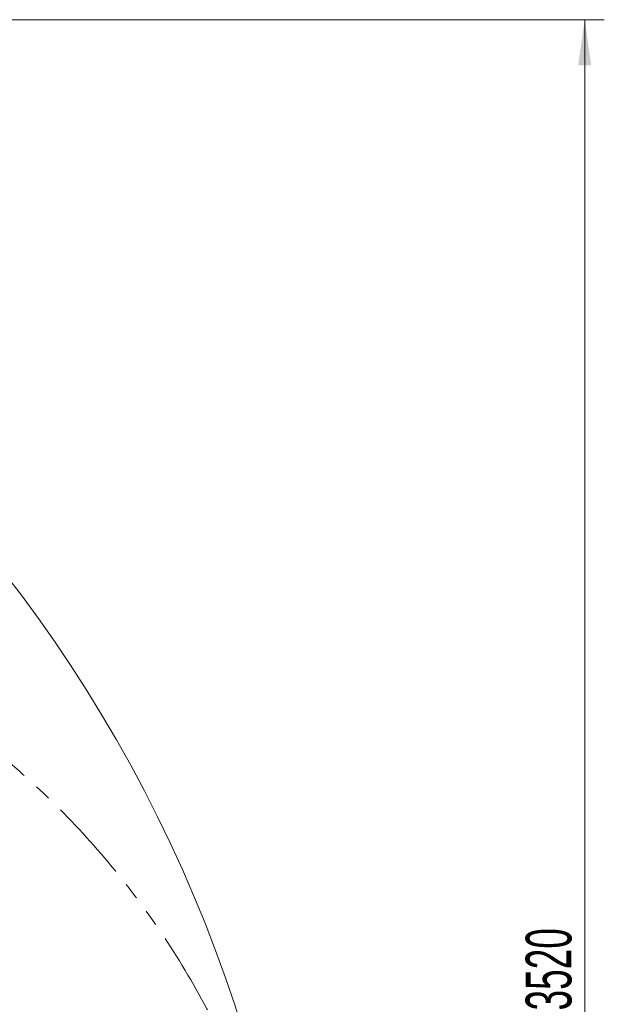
# Model space of a CAD drawing. Header units: millimetres. Extents: x 0 to 14900, y 0 to 10500.
# Tile 30 of 59: x 5950 to 7067, y 6183 to 8065. Entities that reach past the tile are written whole.
import ezdxf

# ---------------------------------------------------------------- set-up
doc = ezdxf.new("R2010")
doc.units = ezdxf.units.MM
doc.header["$LTSCALE"] = 25
doc.linetypes.add('PHANTOM', pattern=[12.7, 6.35, -1.27, 1.27, -1.27, 1.27, -1.27])
doc.styles.add('SLDTEXTSTYLE0', font='TXT', dxfattribs={"width": 0.605})
doc.dimstyles.new('SLDDIMSTYLE0', dxfattribs={"dimtxt": 87.5, "dimasz": 87.5, "dimexe": 0, "dimexo": 0.0625, "dimgap": 21.875, "dimtad": 1, "dimdec": 0, "dimrnd": 1e-09, "dimzin": 12, "dimdsep": 46, "dimtxsty": 'SLDTEXTSTYLE0', "dimsah": 1, "dimcen": 0.09, "dimadec": 0, "dimazin": 3, "dimtfac": 1, "dimtofl": 0, "dimtmove": 0, "dimatfit": 3, "dimfxl": 1, "dimfrac": 2, "dimtolj": 1, "dimtzin": 12, "dimarcsym": 0})

# ---------------------------------------------------------------- blocks, each defined once
blk = doc.blocks.new('_D_5')
at = {"color": 7, "linetype": 'Continuous', "lineweight": 0}
for p, q in [((3808, 8065.3), (7067, 8065.3)), ((7029.5, 8065.3), (7029.5, 4545.2)), ((3838.9, 4545.2), (7067, 4545.2))]:
    blk.add_line(p, q, dxfattribs=at)
at = {"color": 7, "linetype": 'Continuous', "lineweight": 18}
for points in [[(7029.5, 8065.3), (7017, 7977.8), (7042, 7977.8)], [(7029.5, 4545.2), (7042, 4632.7), (7017, 4632.7)]]:
    blk.add_solid(points, dxfattribs=at)
at = {"color": 7, "linetype": 'Continuous', "lineweight": 18, "insert": (6916.7, 6171.6), "char_height": 87.5, "attachment_point": 1, "rotation": 90, "style": 'SLDTEXTSTYLE0'}
blk.add_mtext('3520', dxfattribs=at)

msp = doc.modelspace()

# ---------------------------------------------------------------- linework, layer by layer
at = {"color": 7, "linetype": 'Continuous', "lineweight": 18}
msp.add_arc((3757.9923585, 5325.2433282), 2740.01, 5.0785834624, 154.8428782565, dxfattribs=at)
at = {"color": 7, "linetype": 'PHANTOM', "lineweight": 18}
msp.add_arc((4888.6758285, 5424.1577751), 1605.01, 5.1344227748, 102.1581866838, dxfattribs=at)

# ---------------------------------------------------------------- dimensions: what is measured, and where the dimension line sits
at = {"color": 7, "linetype": 'Continuous', "lineweight": 18}
dim = msp.add_linear_dim(base=(7029.4841952, 4545.2433282), p1=(3757.9923585, 8065.2533282), p2=(3788.8925321, 4545.2433282), angle=90, dimstyle='SLDDIMSTYLE0', dxfattribs=at)
dim.commit()
dim.dimension.update_dxf_attribs({"geometry": '_D_5', "text_midpoint": (7029.4841952, 6305.2483282), "dimtype": 160})

doc.saveas('drawing.dxf')
